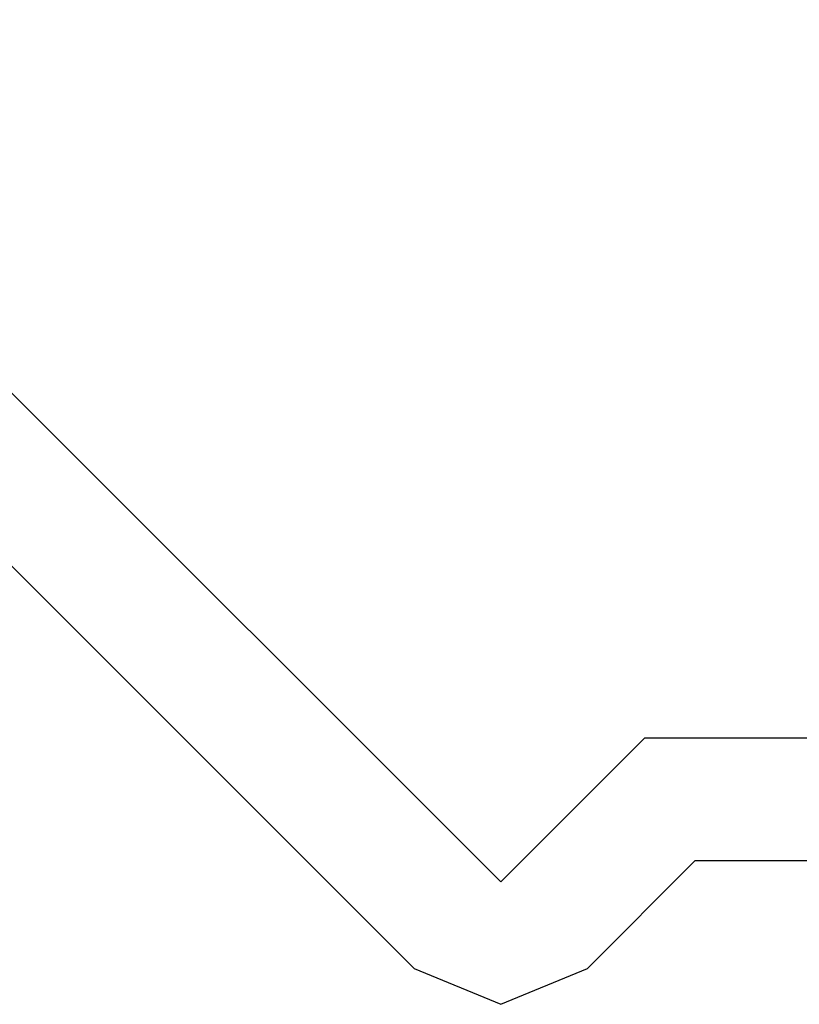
# Model space of a CAD drawing. Header units: millimetres. Extents: x 9.4 to 105.2, y 7.6 to 67.1.
# Tile 115 of 152: x 90.1 to 90.8, y 20.7 to 21.6. Entities that reach past the tile are written whole.
import ezdxf

# ---------------------------------------------------------------- set-up
doc = ezdxf.new("R2010")
doc.units = ezdxf.units.MM
doc.layers.add('TopLayer', color=1, linetype='Continuous')

msp = doc.modelspace()

# ---------------------------------------------------------------- linework, layer by layer
at = {"layer": 'TopLayer'}
for p, q in [((90.551, 20.828), (89.789, 21.59)), ((89.71246, 21.51346), (90.47446, 20.75146)), ((90.678, 20.955), (90.551, 20.828)), ((91.0095, 20.955), (90.678, 20.955)), ((90.62755, 20.75147), (90.72284, 20.84676)), ((90.72284, 20.84676), (90.95664, 20.84676)), ((90.47446, 20.75146), (90.551, 20.71975)), ((90.551, 20.71975), (90.62754, 20.75146)), ((90.62754, 20.75146), (90.62755, 20.75147))]:
    msp.add_line(p, q, dxfattribs=at)

doc.saveas('drawing.dxf')
